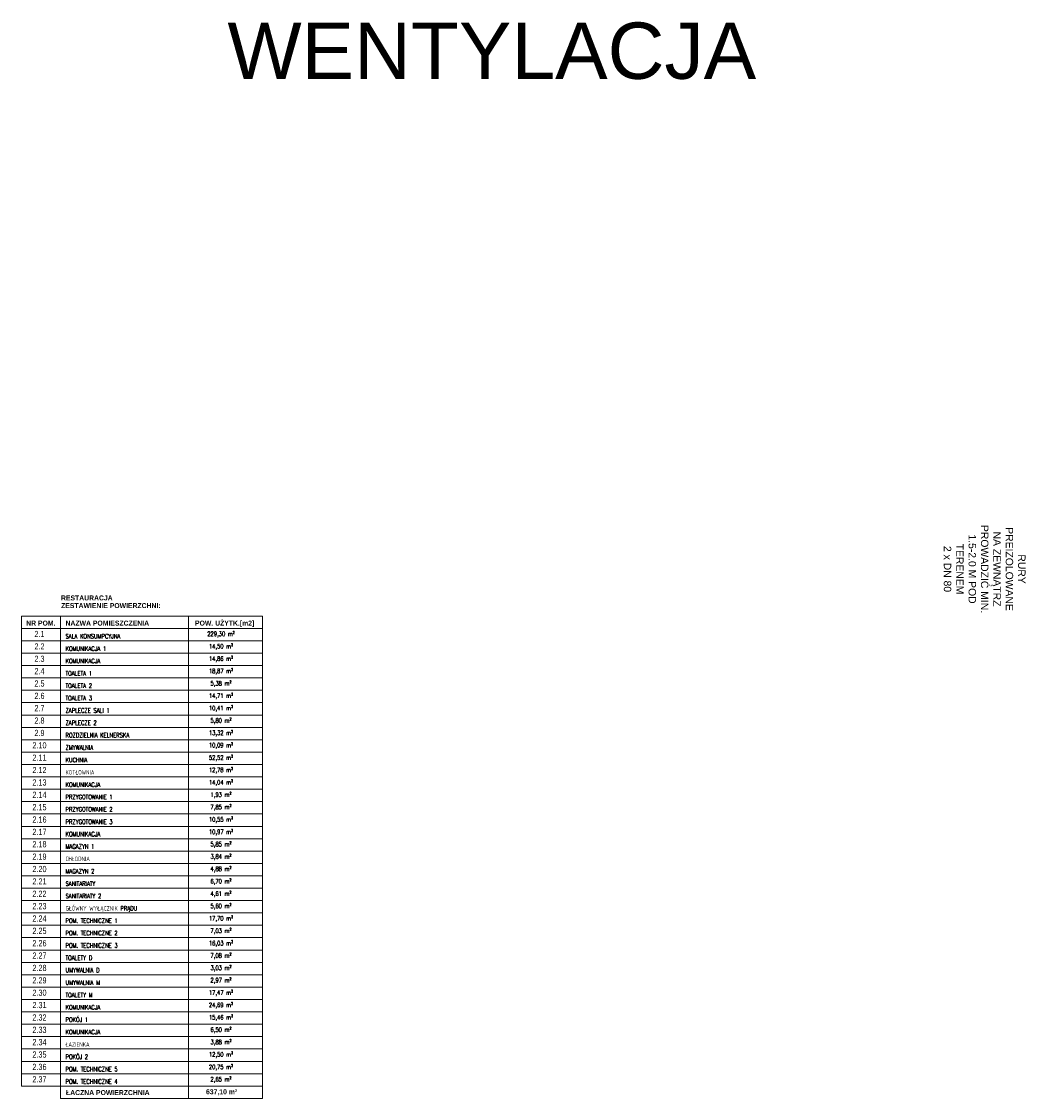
# Model space of a CAD drawing. Header units: millimetres. Extents: x 14400 to 93787, y -21104 to 39413.
# Tile 177 of 256: x 21177 to 23205, y 17012 to 19187. Entities that reach past the tile are written whole.
import ezdxf
from ezdxf.enums import TextEntityAlignment as Align
from ezdxf.lldxf.tags import DXFTag

# ---------------------------------------------------------------- set-up
doc = ezdxf.new("R2010")
doc.units = ezdxf.units.MM
for name, color, linetype, lineweight in [('!MODUS_OPIS POMIESZCZEŃ', 8, 'Continuous', 13), ('is_kotłownia', 7, 'Continuous', 25), ('ROZDZIELACZ', 7, 'Continuous', 35)]:
    doc.layers.add(name, color=color, linetype=linetype, lineweight=lineweight)
doc.styles.get("Standard").update_dxf_attribs({"font": 'arial.ttf'})
doc.styles.add('STYLE10', font='arialbd.ttf')
doc.styles.add('TXT', font='simplex.shx', dxfattribs={"width": 0.8})
tags = doc.linetypes.add('SOLID', pattern=[10, 10, 0]).pattern_tags.tags
tags[6:7] = [DXFTag(74, 4), DXFTag(75, 0), DXFTag(340, '0'), DXFTag(46, 0.0), DXFTag(50, 0.0), DXFTag(44, 0.0), DXFTag(45, 0.0)]
tags[4:5] = [DXFTag(74, 4), DXFTag(75, 0), DXFTag(340, '0'), DXFTag(46, 0.0), DXFTag(50, 0.0), DXFTag(44, 0.0), DXFTag(45, 0.0)]

msp = doc.modelspace()

# ---------------------------------------------------------------- linework, layer by layer
at = {"layer": '!MODUS_OPIS POMIESZCZEŃ', "ltscale": 0.7}
for points in [[(21256.08589, 17961.29921), (21177.33589, 17961.29923), (21177.3359, 17986.27423), (21256.0859, 17986.27421)], [(21514.83589, 17961.29917), (21256.08589, 17961.29921), (21256.0859, 17986.27421), (21514.8359, 17986.27417)], [(21664.34335, 17961.29914), (21514.83589, 17961.29917), (21514.8359, 17986.27417), (21664.34335, 17986.27414)], [(21256.08589, 17936.32421), (21177.33589, 17936.32423), (21177.33589, 17961.29923), (21256.08589, 17961.29921)], [(21514.83589, 17936.32417), (21256.08589, 17936.32421), (21256.08589, 17961.29921), (21514.83589, 17961.29917)], [(21664.34334, 17936.32414), (21514.83589, 17936.32417), (21514.83589, 17961.29917), (21664.34335, 17961.29914)], [(21256.08588, 17911.34921), (21177.33588, 17911.34923), (21177.33589, 17936.32423), (21256.08589, 17936.32421)], [(21514.83588, 17911.34917), (21256.08588, 17911.34921), (21256.08589, 17936.32421), (21514.83589, 17936.32417)], [(21664.34334, 17911.34914), (21514.83588, 17911.34917), (21514.83589, 17936.32417), (21664.34334, 17936.32414)], [(21256.08588, 17886.37421), (21177.33588, 17886.37423), (21177.33588, 17911.34923), (21256.08588, 17911.34921)], [(21514.83588, 17886.37417), (21256.08588, 17886.37421), (21256.08588, 17911.34921), (21514.83588, 17911.34917)], [(21664.34333, 17886.37414), (21514.83588, 17886.37417), (21514.83588, 17911.34917), (21664.34334, 17911.34914)], [(21256.08587, 17861.39921), (21177.33587, 17861.39923), (21177.33588, 17886.37423), (21256.08588, 17886.37421)], [(21514.83587, 17861.39917), (21256.08587, 17861.39921), (21256.08588, 17886.37421), (21514.83588, 17886.37417)], [(21664.34333, 17861.39914), (21514.83587, 17861.39917), (21514.83588, 17886.37417), (21664.34333, 17886.37414)], [(21256.08587, 17836.42421), (21177.33587, 17836.42423), (21177.33587, 17861.39923), (21256.08587, 17861.39921)], [(21514.83587, 17836.42417), (21256.08587, 17836.42421), (21256.08587, 17861.39921), (21514.83587, 17861.39917)], [(21664.34333, 17836.42414), (21514.83587, 17836.42417), (21514.83587, 17861.39917), (21664.34333, 17861.39914)], [(21256.08586, 17811.44921), (21177.33586, 17811.44923), (21177.33587, 17836.42423), (21256.08587, 17836.42421)], [(21514.83586, 17811.44917), (21256.08586, 17811.44921), (21256.08587, 17836.42421), (21514.83587, 17836.42417)], [(21664.34332, 17811.44914), (21514.83586, 17811.44917), (21514.83587, 17836.42417), (21664.34333, 17836.42414)], [(21256.08586, 17786.47421), (21177.33586, 17786.47423), (21177.33586, 17811.44923), (21256.08586, 17811.44921)], [(21514.83586, 17786.47417), (21256.08586, 17786.47421), (21256.08586, 17811.44921), (21514.83586, 17811.44917)], [(21664.34332, 17786.47414), (21514.83586, 17786.47417), (21514.83586, 17811.44917), (21664.34332, 17811.44914)], [(21256.08586, 17761.49921), (21177.33586, 17761.49923), (21177.33586, 17786.47423), (21256.08586, 17786.47421)], [(21514.83586, 17761.49917), (21256.08586, 17761.49921), (21256.08586, 17786.47421), (21514.83586, 17786.47417)], [(21664.34331, 17761.49914), (21514.83586, 17761.49917), (21514.83586, 17786.47417), (21664.34332, 17786.47414)], [(21256.08585, 17736.52421), (21177.33585, 17736.52423), (21177.33586, 17761.49923), (21256.08586, 17761.49921)], [(21514.83585, 17736.52417), (21256.08585, 17736.52421), (21256.08586, 17761.49921), (21514.83586, 17761.49917)], [(21664.34331, 17736.52414), (21514.83585, 17736.52417), (21514.83586, 17761.49917), (21664.34331, 17761.49914)], [(21256.08585, 17711.54921), (21177.33585, 17711.54923), (21177.33585, 17736.52423), (21256.08585, 17736.52421)], [(21514.83585, 17711.54917), (21256.08585, 17711.54921), (21256.08585, 17736.52421), (21514.83585, 17736.52417)], [(21664.3433, 17711.54914), (21514.83585, 17711.54917), (21514.83585, 17736.52417), (21664.34331, 17736.52414)], [(21256.08584, 17686.57421), (21177.33584, 17686.57423), (21177.33585, 17711.54923), (21256.08585, 17711.54921)], [(21514.83584, 17686.57417), (21256.08584, 17686.57421), (21256.08585, 17711.54921), (21514.83585, 17711.54917)], [(21664.3433, 17686.57414), (21514.83584, 17686.57417), (21514.83585, 17711.54917), (21664.3433, 17711.54914)]]:
    msp.add_lwpolyline(points, close=True, dxfattribs=at)
at = {"layer": '!MODUS_OPIS POMIESZCZEŃ', "color": 8, "ltscale": 0.7}
for points in [[(21256.08584, 17661.59921), (21177.33584, 17661.59923), (21177.33584, 17686.57423), (21256.08584, 17686.57421)], [(21514.83584, 17661.59917), (21256.08584, 17661.59921), (21256.08584, 17686.57421), (21514.83584, 17686.57417)], [(21664.3433, 17661.59914), (21514.83584, 17661.59917), (21514.83584, 17686.57417), (21664.3433, 17686.57414)], [(21256.08583, 17636.62421), (21177.33583, 17636.62423), (21177.33584, 17661.59923), (21256.08584, 17661.59921)], [(21514.83583, 17636.62417), (21256.08583, 17636.62421), (21256.08584, 17661.59921), (21514.83584, 17661.59917)], [(21664.34329, 17636.62414), (21514.83583, 17636.62417), (21514.83584, 17661.59917), (21664.3433, 17661.59914)], [(21256.08583, 17611.64921), (21177.33583, 17611.64923), (21177.33583, 17636.62423), (21256.08583, 17636.62421)], [(21514.83583, 17611.64917), (21256.08583, 17611.64921), (21256.08583, 17636.62421), (21514.83583, 17636.62417)], [(21664.34329, 17611.64914), (21514.83583, 17611.64917), (21514.83583, 17636.62417), (21664.34329, 17636.62414)], [(21256.08582, 17586.67421), (21177.33582, 17586.67423), (21177.33583, 17611.64923), (21256.08583, 17611.64921)], [(21514.83582, 17586.67417), (21256.08582, 17586.67421), (21256.08583, 17611.64921), (21514.83583, 17611.64917)], [(21664.34328, 17586.67414), (21514.83582, 17586.67417), (21514.83583, 17611.64917), (21664.34329, 17611.64914)], [(21256.08582, 17561.69921), (21177.33582, 17561.69923), (21177.33582, 17586.67423), (21256.08582, 17586.67421)], [(21514.83582, 17561.69917), (21256.08582, 17561.69921), (21256.08582, 17586.67421), (21514.83582, 17586.67417)], [(21664.34328, 17561.69914), (21514.83582, 17561.69917), (21514.83582, 17586.67417), (21664.34328, 17586.67414)], [(21256.08582, 17536.72421), (21177.33582, 17536.72423), (21177.33582, 17561.69923), (21256.08582, 17561.69921)], [(21514.83582, 17536.72417), (21256.08582, 17536.72421), (21256.08582, 17561.69921), (21514.83582, 17561.69917)], [(21664.34327, 17536.72414), (21514.83582, 17536.72417), (21514.83582, 17561.69917), (21664.34328, 17561.69914)], [(21256.08581, 17511.74921), (21177.33581, 17511.74923), (21177.33582, 17536.72423), (21256.08582, 17536.72421)], [(21514.83581, 17511.74917), (21256.08581, 17511.74921), (21256.08582, 17536.72421), (21514.83582, 17536.72417)], [(21664.34327, 17511.74914), (21514.83581, 17511.74917), (21514.83582, 17536.72417), (21664.34327, 17536.72414)], [(21256.08581, 17486.77421), (21177.33581, 17486.77423), (21177.33581, 17511.74923), (21256.08581, 17511.74921)], [(21514.83581, 17486.77417), (21256.08581, 17486.77421), (21256.08581, 17511.74921), (21514.83581, 17511.74917)], [(21664.34326, 17486.77414), (21514.83581, 17486.77417), (21514.83581, 17511.74917), (21664.34327, 17511.74914)], [(21256.0858, 17461.79921), (21177.3358, 17461.79923), (21177.33581, 17486.77423), (21256.08581, 17486.77421)], [(21514.8358, 17461.79917), (21256.0858, 17461.79921), (21256.08581, 17486.77421), (21514.83581, 17486.77417)], [(21664.34326, 17461.79914), (21514.8358, 17461.79917), (21514.83581, 17486.77417), (21664.34326, 17486.77414)], [(21256.0858, 17436.82421), (21177.3358, 17436.82423), (21177.3358, 17461.79923), (21256.0858, 17461.79921)], [(21514.8358, 17436.82417), (21256.0858, 17436.82421), (21256.0858, 17461.79921), (21514.8358, 17461.79917)], [(21664.34326, 17436.82414), (21514.8358, 17436.82417), (21514.8358, 17461.79917), (21664.34326, 17461.79914)], [(21256.08579, 17411.84921), (21177.33579, 17411.84923), (21177.3358, 17436.82423), (21256.0858, 17436.82421)], [(21514.83579, 17411.84917), (21256.08579, 17411.84921), (21256.0858, 17436.82421), (21514.8358, 17436.82417)], [(21664.34325, 17411.84914), (21514.83579, 17411.84917), (21514.8358, 17436.82417), (21664.34326, 17436.82414)], [(21256.08579, 17386.87421), (21177.33579, 17386.87423), (21177.33579, 17411.84923), (21256.08579, 17411.84921)], [(21514.83579, 17386.87417), (21256.08579, 17386.87421), (21256.08579, 17411.84921), (21514.83579, 17411.84917)], [(21664.34325, 17386.87414), (21514.83579, 17386.87417), (21514.83579, 17411.84917), (21664.34325, 17411.84914)], [(21256.08579, 17361.89921), (21177.33579, 17361.89923), (21177.33579, 17386.87423), (21256.08579, 17386.87421)], [(21514.83579, 17361.89917), (21256.08579, 17361.89921), (21256.08579, 17386.87421), (21514.83579, 17386.87417)], [(21664.34324, 17361.89914), (21514.83579, 17361.89917), (21514.83579, 17386.87417), (21664.34325, 17386.87414)], [(21256.08578, 17336.92421), (21177.33578, 17336.92423), (21177.33579, 17361.89923), (21256.08579, 17361.89921)], [(21514.83578, 17336.92417), (21256.08578, 17336.92421), (21256.08579, 17361.89921), (21514.83579, 17361.89917)], [(21664.34324, 17336.92414), (21514.83578, 17336.92417), (21514.83579, 17361.89917), (21664.34324, 17361.89914)], [(21256.08578, 17311.94921), (21177.33578, 17311.94923), (21177.33578, 17336.92423), (21256.08578, 17336.92421)], [(21514.83578, 17311.94917), (21256.08578, 17311.94921), (21256.08578, 17336.92421), (21514.83578, 17336.92417)], [(21664.34323, 17311.94914), (21514.83578, 17311.94917), (21514.83578, 17336.92417), (21664.34324, 17336.92414)], [(21256.08577, 17286.97421), (21177.33577, 17286.97423), (21177.33578, 17311.94923), (21256.08578, 17311.94921)], [(21514.83577, 17286.97417), (21256.08577, 17286.97421), (21256.08578, 17311.94921), (21514.83578, 17311.94917)], [(21664.34323, 17286.97414), (21514.83577, 17286.97417), (21514.83578, 17311.94917), (21664.34323, 17311.94914)], [(21256.08577, 17261.99921), (21177.33577, 17261.99923), (21177.33577, 17286.97423), (21256.08577, 17286.97421)], [(21514.83577, 17261.99917), (21256.08577, 17261.99921), (21256.08577, 17286.97421), (21514.83577, 17286.97417)], [(21664.34322, 17261.99914), (21514.83577, 17261.99917), (21514.83577, 17286.97417), (21664.34323, 17286.97414)], [(21256.08577, 17237.02421), (21177.33577, 17237.02423), (21177.33577, 17261.99923), (21256.08577, 17261.99921)], [(21514.83577, 17237.02417), (21256.08577, 17237.02421), (21256.08577, 17261.99921), (21514.83577, 17261.99917)], [(21664.34322, 17237.02414), (21514.83577, 17237.02417), (21514.83577, 17261.99917), (21664.34323, 17261.99914)], [(21256.08576, 17212.04921), (21177.33576, 17212.04923), (21177.33577, 17237.02423), (21256.08577, 17237.02421)], [(21514.83576, 17212.04917), (21256.08576, 17212.04921), (21256.08577, 17237.02421), (21514.83577, 17237.02417)], [(21664.34322, 17212.04914), (21514.83576, 17212.04917), (21514.83577, 17237.02417), (21664.34322, 17237.02414)], [(21256.08576, 17187.07421), (21177.33576, 17187.07423), (21177.33576, 17212.04923), (21256.08576, 17212.04921)], [(21514.83576, 17187.07417), (21256.08576, 17187.07421), (21256.08576, 17212.04921), (21514.83576, 17212.04917)], [(21664.34321, 17187.07414), (21514.83576, 17187.07417), (21514.83576, 17212.04917), (21664.34322, 17212.04914)], [(21256.08575, 17162.09921), (21177.33575, 17162.09923), (21177.33576, 17187.07423), (21256.08576, 17187.07421)], [(21514.83575, 17162.09917), (21256.08575, 17162.09921), (21256.08576, 17187.07421), (21514.83576, 17187.07417)], [(21664.34321, 17162.09914), (21514.83575, 17162.09917), (21514.83576, 17187.07417), (21664.34321, 17187.07414)], [(21256.08575, 17137.12421), (21177.33575, 17137.12423), (21177.33575, 17162.09923), (21256.08575, 17162.09921)], [(21514.83575, 17137.12417), (21256.08575, 17137.12421), (21256.08575, 17162.09921), (21514.83575, 17162.09917)], [(21664.34321, 17137.12414), (21514.83575, 17137.12417), (21514.83575, 17162.09917), (21664.34321, 17162.09914)], [(21256.08574, 17112.14921), (21177.33574, 17112.14923), (21177.33575, 17137.12423), (21256.08575, 17137.12421)], [(21514.83574, 17112.14917), (21256.08574, 17112.14921), (21256.08575, 17137.12421), (21514.83575, 17137.12417)], [(21664.3432, 17112.14914), (21514.83574, 17112.14917), (21514.83575, 17137.12417), (21664.34321, 17137.12414)], [(21256.08574, 17087.17421), (21177.33574, 17087.17423), (21177.33574, 17112.14923), (21256.08574, 17112.14921)], [(21514.83574, 17087.17417), (21256.08574, 17087.17421), (21256.08574, 17112.14921), (21514.83574, 17112.14917)], [(21664.3432, 17087.17414), (21514.83574, 17087.17417), (21514.83574, 17112.14917), (21664.3432, 17112.14914)], [(21256.08573, 17062.19921), (21177.33573, 17062.19923), (21177.33574, 17087.17423), (21256.08574, 17087.17421)], [(21514.83573, 17062.19917), (21256.08573, 17062.19921), (21256.08574, 17087.17421), (21514.83574, 17087.17417)], [(21664.34319, 17062.19914), (21514.83573, 17062.19917), (21514.83574, 17087.17417), (21664.3432, 17087.17414)], [(21256.08573, 17037.22421), (21177.33573, 17037.22423), (21177.33573, 17062.19923), (21256.08573, 17062.19921)], [(21514.83573, 17037.22417), (21256.08573, 17037.22421), (21256.08573, 17062.19921), (21514.83573, 17062.19917)], [(21664.34319, 17037.22414), (21514.83573, 17037.22417), (21514.83573, 17062.19917), (21664.34319, 17062.19914)], [(21514.83573, 17012.24917), (21256.08573, 17012.24921), (21256.08573, 17037.22421), (21514.83573, 17037.22417)], [(21664.34318, 17012.24914), (21514.83573, 17012.24917), (21514.83573, 17037.22417), (21664.34319, 17037.22414)]]:
    msp.add_lwpolyline(points, close=True, dxfattribs=at)

# ---------------------------------------------------------------- texts
at = {"layer": '!MODUS_OPIS POMIESZCZEŃ', "ltscale": 0.7}
for s, height, style, width, p in [('RESTAURACJA', 10, 'STYLE10', 0.95, (21257.06439, 18017.91912)), ('ZESTAWIENIE POWIERZCHNI:', 10, 'STYLE10', 0.95, (21257.30696, 18002.40718)), ('NAZWA POMIESZCZENIA', 10, 'STYLE10', 0.95, (21266.21213, 17967.03671)), ('SALA KONSUMPCYJNA', 9, 'TXT', 0.7, (21266.21215, 17941.05308)), ('KOMUNIKACJA 1', 9, 'TXT', 0.7, (21266.21214, 17916.07808)), ('KOMUNIKACJA', 9, 'TXT', 0.7, (21266.21214, 17891.10308)), ('TOALETA 1', 9, 'TXT', 0.7, (21266.21214, 17866.12808)), ('TOALETA 2', 9, 'TXT', 0.7, (21266.21213, 17841.15308)), ('TOALETA 3', 9, 'TXT', 0.7, (21266.21213, 17816.17808)), ('ZAPLECZE SALI 1', 9, 'TXT', 0.7, (21266.21212, 17791.20308)), ('ZAPLECZE 2', 9, 'TXT', 0.7, (21266.21212, 17766.22808)), ('ROZDZIELNIA KELNERSKA', 9, 'TXT', 0.7, (21266.21211, 17741.25308)), ('ZMYWALNIA', 9, 'TXT', 0.7, (21266.21211, 17716.27808)), ('KUCHNIA', 9, 'TXT', 0.7, (21266.2121, 17691.30308))]:
    msp.add_text(s, height=height, rotation=359.99998992, dxfattribs=dict(at, style=style, width=width)).set_placement(p)
at = {"layer": '!MODUS_OPIS POMIESZCZEŃ', "ltscale": 0.7, "style": 'STYLE10', "width": 0.95}
msp.add_text('NR POM.', height=10, rotation=359.99998992, dxfattribs=at).set_placement((21216.33035, 17967.03672), align=Align.CENTER)
msp.add_text('POW. UŻYTK.[m2]', height=10, rotation=359.99998992, dxfattribs=at).set_placement((21647.47394, 17967.03664), align=Align.RIGHT)
at = {"layer": '!MODUS_OPIS POMIESZCZEŃ', "color": 8, "ltscale": 0.7}
for s, height, style, width, p in [('KOTŁOWNIA', 9, 'TXT', 0.7, (21266.2121, 17666.32808)), ('KOMUNIKACJA', 9, 'TXT', 0.7, (21266.2121, 17641.35308)), ('PRZYGOTOWANIE 1', 9, 'TXT', 0.7, (21266.21209, 17616.37808)), ('PRZYGOTOWANIE 2', 9, 'TXT', 0.7, (21266.21209, 17591.40308)), ('PRZYGOTOWANIE 3', 9, 'TXT', 0.7, (21266.21208, 17566.42808)), ('KOMUNIKACJA', 9, 'TXT', 0.7, (21266.21208, 17541.45308)), ('MAGAZYN 1', 9, 'TXT', 0.7, (21266.21207, 17516.47808)), ('CHŁODNIA', 9, 'TXT', 0.7, (21266.21207, 17491.50308)), ('MAGAZYN 2', 9, 'TXT', 0.7, (21266.21206, 17466.52808)), ('SANITARIATY', 9, 'TXT', 0.7, (21266.21206, 17441.55308)), ('SANITARIATY 2', 9, 'TXT', 0.7, (21266.21206, 17416.57808)), ('GŁÓWNY WYŁĄCZNIK PRĄDU', 9, 'TXT', 0.7, (21266.21205, 17391.60308)), ('POM. TECHNICZNE 1', 9, 'TXT', 0.7, (21266.21205, 17366.62808)), ('POM. TECHNICZNE 2', 9, 'TXT', 0.7, (21266.21204, 17341.65308)), ('POM. TECHNICZNE 3', 9, 'TXT', 0.7, (21266.21204, 17316.67808)), ('TOALETY D', 9, 'TXT', 0.7, (21266.21203, 17291.70308)), ('UMYWALNIA D', 9, 'TXT', 0.7, (21266.21203, 17266.72808)), ('UMYWALNIA M', 9, 'TXT', 0.7, (21266.21203, 17241.75308)), ('TOALETY M', 9, 'TXT', 0.7, (21266.21202, 17216.77808)), ('KOMUNIKACJA', 9, 'TXT', 0.7, (21266.21202, 17191.80308)), ('POKÓJ 1', 9, 'TXT', 0.7, (21266.21201, 17166.82808)), ('KOMUNIKACJA', 9, 'TXT', 0.7, (21266.21201, 17141.85308)), ('ŁAZIENKA', 9, 'TXT', 0.7, (21266.21201, 17116.87808)), ('POKÓJ 2', 9, 'TXT', 0.7, (21266.212, 17091.90308)), ('POM. TECHNICZNE 5', 9, 'TXT', 0.7, (21266.212, 17066.92808)), ('POM. TECHNICZNE 4', 9, 'TXT', 0.7, (21266.21199, 17041.95308)), ('ŁACZNA POWIERZCHNIA', 10, 'STYLE10', 0.95, (21267.21711, 17019.09542))]:
    msp.add_text(s, height=height, rotation=359.99998992, dxfattribs=dict(at, style=style, width=width)).set_placement(p)
at = {"layer": '!MODUS_OPIS POMIESZCZEŃ', "color": 8, "ltscale": 0.7, "style": 'STYLE10', "width": 0.95}
msp.add_text('637,10 m²', height=10, rotation=359.99998992, dxfattribs=at).set_placement((21612.88358, 17020.73159), align=Align.RIGHT)
at = {"layer": '!MODUS_OPIS POMIESZCZEŃ', "ltscale": 0.7, "attachment_point": 1, "rotation": 359.99998992, "style": 'TXT'}
for s, width, heights, insert, char_height in [('\\pxqc;{\\fArial|b0|i0|c238|p34;\\W0.7;2.1}', 14.2785266, [0], (21206.44651, 17956.33366), 12.5), ('\\pxqc;{\\W0.7;229,30 m²}', 95.4391611, [0], (21532.45191, 17954.79831, 0.001), 9), ('\\pxqc;{\\fArial|b0|i0|c238|p34;\\W0.7;2.2}', 14.2785266, [0], (21206.44651, 17931.35866), 12.5), ('\\pxqc;{\\W0.7;14,50 m²}', 95.4391611, [0], (21532.45191, 17929.82331, 0.001), 9), ('\\pxqc;{\\fArial|b0|i0|c238|p34;\\W0.7;2.3}', 14.2785266, [0], (21206.4465, 17906.38366), 12.5), ('\\pxqc;{\\W0.7;14,86 m²}', 95.4391611, [0], (21532.4519, 17904.84831, 0.001), 9), ('\\pxqc;{\\fArial|b0|i0|c238|p34;\\W0.7;2.4}', 14.2785266, [0], (21206.4465, 17881.40866), 12.5), ('\\pxqc;{\\W0.7;18,87 m²}', 95.4391611, [0], (21532.4519, 17879.87331, 0.001), 9), ('\\pxqc;{\\fArial|b0|i0|c238|p34;\\W0.7;2.5}', 14.2785266, [0], (21206.4465, 17856.43366), 12.5), ('\\pxqc;{\\W0.7;5,38 m²}', 95.4391611, [11.52381], (21532.45189, 17854.89831, 0.001), 9), ('\\pxqc;{\\fArial|b0|i0|c238|p34;\\W0.7;2.6}', 14.2785266, [0], (21206.44649, 17831.45866), 12.5), ('\\pxqc;{\\W0.7;14,71 m²}', 95.4391611, [0], (21532.45189, 17829.92331, 0.001), 9), ('\\pxqc;{\\fArial|b0|i0|c238|p34;\\W0.7;2.7}', 14.2785266, [0], (21206.44649, 17806.48366), 12.5), ('\\pxqc;{\\W0.7;10,41 m²}', 95.4391611, [0], (21532.45189, 17804.94831, 0.001), 9), ('\\pxqc;{\\fArial|b0|i0|c238|p34;\\W0.7;2.8}', 14.2785266, [0], (21206.44648, 17781.50866), 12.5), ('\\pxqc;{\\W0.7;5,80 m²}', 95.4391611, [0], (21532.45188, 17779.97331, 0.001), 9), ('\\pxqc;{\\fArial|b0|i0|c238|p34;\\W0.7;2.9}', 14.2785266, [0], (21206.44648, 17756.53366), 12.5), ('\\pxqc;{\\W0.7;13,32 m²}', 95.4391611, [0], (21532.45188, 17754.99831, 0.001), 9), ('\\pxqc;{\\fArial|b0|i0|c238|p34;\\W0.7;2.10}', 14.2785266, [0], (21206.44647, 17731.55866), 12.5), ('\\pxqc;{\\W0.7;10,09 m²}', 95.4391611, [0], (21532.45187, 17730.02331, 0.001), 9), ('\\pxqc;{\\fArial|b0|i0|c238|p34;\\W0.7;2.11}', 14.2785266, [0], (21206.44647, 17706.58366), 12.5), ('\\pxqc;{\\W0.7;52,52 m²}', 95.4391611, [0], (21532.45187, 17705.04831, 0.001), 9)]:
    msp.add_mtext_dynamic_manual_height_columns(s, width=width, gutter_width=12.5, heights=heights, dxfattribs=dict(at, insert=insert, char_height=char_height))
at = {"layer": '!MODUS_OPIS POMIESZCZEŃ', "color": 8, "ltscale": 0.7, "style": 'TXT'}
for s, width, heights, insert, char_height, attachment_point, rotation in [('\\pxqc;{\\fArial|b0|i0|c238|p34;\\W0.7;2.12}', 14.2785266, [0], (21206.44646, 17681.60866), 12.5, 1, 359.99998992), ('\\pxqc;{\\W0.7;12,78 m²}', 95.4391611, [11.52381], (21532.45186, 17680.07331, 0.001), 9, 1, 359.99998992), ('\\pxqc;{\\W0.7;14,04 m²}', 95.4391611, [0], (21532.45186, 17655.09831, 0.001), 9, 1, 359.99998992), ('\\pxqc;{\\fArial|b0|i0|c238|p34;\\W0.7;2.13}', 14.2785266, [0], (21206.44646, 17656.63366), 12.5, 1, 359.99998992), ('\\pxqc;{\\fArial|b0|i0|c238|p34;\\W0.7;2.14}', 14.2785266, [0], (21206.44646, 17631.65866), 12.5, 1, 359.99998992), ('\\pxqc;{\\W0.7;1,93 m²}', 95.4391611, [0], (21532.45186, 17630.12331, 0.001), 9, 1, 359.99998992), ('\\pxqc;{\\fArial|b0|i0|c238|p34;\\W0.7;2.15}', 14.2785266, [0], (21206.44645, 17606.68366), 12.5, 1, 359.99998992), ('\\pxqc;{\\W0.7;7,85 m²}', 95.4391611, [0], (21532.45185, 17605.14831, 0.001), 9, 1, 359.99998992), ('\\pxqc;{\\fArial|b0|i0|c238|p34;\\W0.7;2.16}', 14.2785266, [0], (21206.44645, 17581.70866), 12.5, 1, 359.99998992), ('\\pxqc;{\\W0.7;10,55 m²}', 95.4391611, [0], (21532.45185, 17580.17331, 0.001), 9, 1, 359.99998992), ('\\pxqc;{\\fArial|b0|i0|c238|p34;\\W0.7;2.17}', 14.2785266, [0], (21206.44644, 17556.73366), 12.5, 1, 359.99998992), ('\\pxqc;{\\W0.7;10,97 m²}', 95.4391611, [0], (21532.45184, 17555.19831, 0.001), 9, 1, 359.99998992), ('\\pxqc;{\\fArial|b0|i0|c238|p34;\\W0.7;2.18}', 14.2785266, [0], (21206.44644, 17531.75866), 12.5, 1, 359.99998992), ('\\pxqc;{\\W0.7;5,85 m²}', 95.4391611, [0], (21532.45184, 17530.22331, 0.001), 9, 1, 359.99998992), ('\\pxqc;{\\fArial|b0|i0|c238|p34;\\W0.7;2.19}', 14.2785266, [0], (21206.44643, 17506.78366), 12.5, 1, 359.99998992), ('\\pxqc;{\\W0.7;3,84 m²}', 95.4391611, [11.52381], (21532.45183, 17505.24831, 0.001), 9, 1, 359.99998992), ('\\pxqc;{\\fArial|b0|i0|c238|p34;\\W0.7;2.20}', 14.2785266, [0], (21206.44643, 17481.80866), 12.5, 1, 359.99998992), ('\\pxqc;{\\W0.7;4,88 m²}', 95.4391611, [0], (21532.45183, 17480.27331, 0.001), 9, 1, 359.99998992), ('\\pxqc;{\\fArial|b0|i0|c238|p34;\\W0.7;2.21}', 14.2785266, [0], (21206.44643, 17456.83366), 12.5, 1, 359.99998992), ('\\pxqc;{\\W0.7;6,70 m²}', 95.4391611, [0], (21532.45182, 17455.29831, 0.001), 9, 1, 359.99998992), ('\\pxqc;{\\fArial|b0|i0|c238|p34;\\W0.7;2.22}', 14.2785266, [0], (21206.44642, 17431.85866), 12.5, 1, 359.99998992), ('\\pxqc;{\\W0.7;4,61 m²}', 95.4391611, [0], (21532.45182, 17430.32331, 0.001), 9, 1, 359.99998992), ('\\pxqc;{\\fArial|b0|i0|c238|p34;\\W0.7;2.23}', 14.2785266, [0], (21206.44642, 17406.88366), 12.5, 1, 359.99998992), ('\\pxqc;{\\W0.7;5,60 m²}', 95.4391611, [0], (21532.45182, 17405.34831, 0.001), 9, 1, 359.99998992), ('\\pxqc;{\\fArial|b0|i0|c238|p34;\\W0.7;2.24}', 14.2785266, [0], (21206.44641, 17381.90866), 12.5, 1, 359.99998992), ('\\pxqc;{\\W0.7;17,70 m²}', 95.4391611, [0], (21532.45181, 17380.37331, 0.001), 9, 1, 359.99998992), ('\\pxqc;{\\fArial|b0|i0|c238|p34;\\W0.7;2.25}', 14.2785266, [0], (21206.44641, 17356.93366), 12.5, 1, 359.99998992), ('\\pxqc;{\\W0.7;7,03 m²}', 95.4391611, [0], (21532.45181, 17355.39831, 0.001), 9, 1, 359.99998992), ('\\pxqc;{\\fArial|b0|i0|c238|p34;\\W0.7;2.26}', 14.2785266, [0], (21206.4464, 17331.95866), 12.5, 1, 359.99998992), ('\\pxqc;{\\W0.7;16,03 m²}', 95.4391611, [11.52381], (21532.4518, 17330.42331, 0.001), 9, 1, 359.99998992), ('\\pxqc;{\\fArial|b0|i0|c238|p34;\\W0.7;2.27}', 14.2785266, [0], (21206.4464, 17306.98366), 12.5, 1, 359.99998992), ('\\pxqc;{\\W0.7;7,08 m²}', 95.4391611, [0], (21532.4518, 17305.44831, 0.001), 9, 1, 359.99998992), ('\\pxqc;{\\fArial|b0|i0|c238|p34;\\W0.7;2.28}', 14.2785266, [0], (21206.44639, 17282.00866), 12.5, 1, 359.99998992), ('\\pxqc;{\\W0.7;3,03 m²}', 95.4391611, [0], (21532.45179, 17280.47331, 0.001), 9, 1, 359.99998992), ('\\pxqc;{\\fArial|b0|i0|c238|p34;\\W0.7;2.29}', 14.2785266, [0], (21206.44639, 17257.03366), 12.5, 1, 359.99998992), ('\\pxqc;{\\W0.7;2,97 m²}', 95.4391611, [0], (21532.45179, 17255.49831, 0.001), 9, 1, 359.99998992), ('\\pxqc;{\\fArial|b0|i0|c238|p34;\\W0.7;2.30}', 14.2785266, [0], (21206.44639, 17232.05866), 12.5, 1, 359.99998992), ('\\pxqc;{\\W0.7;17,47 m²}', 95.4391611, [0], (21532.45179, 17230.52331, 0.001), 9, 1, 359.99998992), ('\\pxqc;{\\fArial|b0|i0|c238|p34;\\W0.7;2.31}', 14.2785266, [0], (21206.44638, 17207.08366), 12.5, 1, 359.99998992), ('\\pxqc;{\\W0.7;24,69 m²}', 95.4391611, [0], (21532.45178, 17205.54831, 0.001), 9, 1, 359.99998992), ('\\pxqc;{\\fArial|b0|i0|c238|p34;\\W0.7;2.32}', 14.2785266, [0], (21206.44638, 17182.10866), 12.5, 1, 359.99998992), ('\\pxqc;{\\W0.7;15,46 m²}', 95.4391611, [0], (21532.45178, 17180.57331, 0.001), 9, 1, 359.99998992), ('\\pxqc;{\\fArial|b0|i0|c238|p34;\\W0.7;2.33}', 14.2785266, [0], (21206.44637, 17157.13366), 12.5, 1, 359.99998992), ('\\pxqc;{\\W0.7;6,50 m²}', 95.4391611, [11.52381], (21532.45177, 17155.59831, 0.001), 9, 1, 359.99998992), ('\\pxqc;{\\fArial|b0|i0|c238|p34;\\W0.7;2.34}', 14.2785266, [0], (21206.44637, 17132.15866), 12.5, 1, 359.99998992), ('\\pxqc;{\\W0.7;3,88 m²}', 95.4391611, [0], (21532.45177, 17130.62331, 0.001), 9, 1, 359.99998992), ('\\pxqc;{\\fArial|b0|i0|c238|p34;\\W0.7;2.35}', 14.2785266, [0], (21206.44637, 17107.18366), 12.5, 1, 359.99998992), ('\\pxqc;{\\W0.7;12,50 m²}', 95.4391611, [0], (21532.45177, 17105.64831, 0.001), 9, 1, 359.99998992), ('\\pxqc;{\\fArial|b0|i0|c238|p34;\\W0.7;2.36}', 14.2785266, [7.52193], (21206.44636, 17082.20866), 12.5, 1, 359.99998992), ('\\pxqc;{\\W0.7;20,75 m²}', 95.4391611, [0], (21532.45176, 17068.69998, 0.001), 9, 7, 0.00001008), ('\\pxqc;{\\fArial|b0|i0|c238|p34;\\W0.7;2.37}', 14.2785266, [0], (21206.44636, 17057.23366), 12.5, 1, 359.99998992), ('\\pxqc;{\\W0.7;2,65 m²}', 95.4391611, [0], (21532.45176, 17043.72498, 0.001), 9, 7, 0.00001008)]:
    msp.add_mtext_dynamic_manual_height_columns(s, width=width, gutter_width=12.5, heights=heights, dxfattribs=dict(at, insert=insert, char_height=char_height, attachment_point=attachment_point, rotation=rotation))
at = {"layer": 'is_kotłownia', "linetype": 'SOLID', "insert": (23122.69095, 18081.24962), "char_height": 15, "width": 217.8119395, "attachment_point": 5, "rotation": 270}
msp.add_mtext('\\fArial|b0|i0|c186|p34;RURY\\PPREIZOLOWANE\\PNA ZEWN\\fArial|b0|i0|c238|p34;ĄTRZ\\PPROWADZIĆ MIN. 1.5-2.0 M POD TERENEM\\P\\fArial|b0|i0|c186|p34;2 x DN 80', dxfattribs=at)
at = {"layer": 'ROZDZIELACZ', "insert": (21593.23422, 19184.72462), "char_height": 113.727067, "attachment_point": 1}
msp.add_mtext_dynamic_manual_height_columns('WENTYLACJA', width=42990.1631886, gutter_width=568.63534, heights=[0], dxfattribs=at)

doc.saveas('drawing.dxf')
